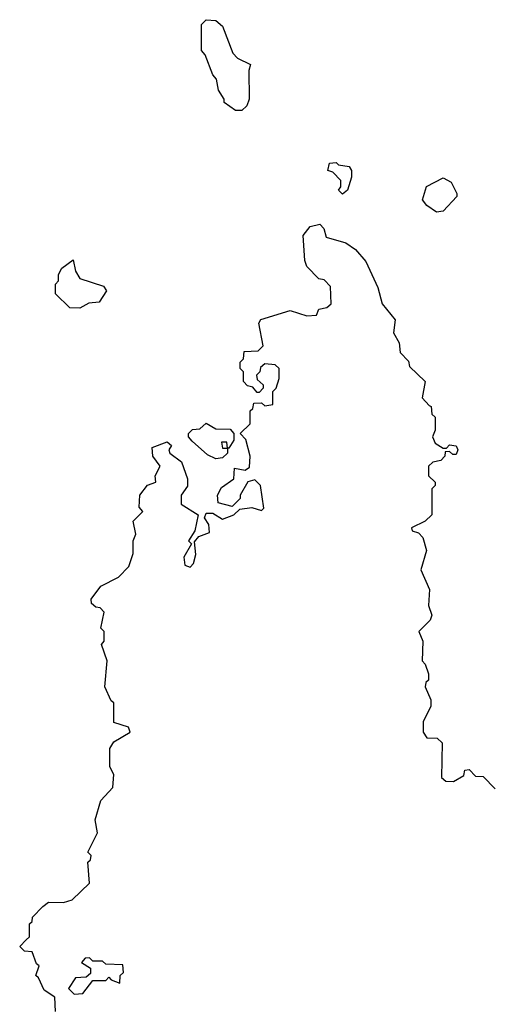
# Model space of a CAD drawing. Extents: x 1862350 to 2057294, y 212041 to 437318.
# Tile 149 of 256: x 1933870 to 1935330, y 309557 to 312590. Entities that reach past the tile are written whole.
import ezdxf

# ---------------------------------------------------------------- set-up
doc = ezdxf.new("R2010")
doc.units = 0

msp = doc.modelspace()

# ---------------------------------------------------------------- linework, layer by layer
at = {"layer": '0CON10XD'}
for points in [[(1934555, 312310), (1934535, 312310), (1934500, 312335), (1934500, 312345), (1934483, 312373), (1934477, 312407), (1934465, 312420), (1934441.7, 312481.7), (1934430, 312495), (1934430, 312575), (1934445, 312590), (1934475, 312587.5), (1934495, 312570), (1934526.4, 312486.4), (1934541.7, 312471.7), (1934581.7, 312451.7), (1934576.4, 312433.6), (1934577.5, 312345), (1934570, 312325), (1934555, 312310)], [(1934865, 312052.5), (1934852.5, 312065), (1934860, 312075), (1934860, 312095), (1934835, 312120), (1934820, 312125), (1934825, 312147.5), (1934845, 312150), (1934853, 312143), (1934885, 312137.5), (1934892.5, 312125), (1934892.5, 312105), (1934880, 312065), (1934865, 312052.5)], [(1935155, 311997.5), (1935125, 312017.5), (1935111.2, 312035), (1935123.6, 312076.4), (1935175, 312102.5), (1935199.3, 312089.3), (1935217.5, 312055), (1935217.5, 312045), (1935175, 312000), (1935155, 311997.5)], [(1934452.5, 311035), (1934440, 311055), (1934445, 311070), (1934465, 311070), (1934495, 311051.2), (1934530, 311065), (1934548.3, 311081.7), (1934585, 311087.5), (1934615, 311077.5), (1934622.5, 311085), (1934612.5, 311155), (1934595, 311172.5), (1934573.3, 311166.7), (1934550, 311125), (1934550, 311115), (1934525, 311090), (1934481.7, 311101.7), (1934480, 311125), (1934491.7, 311148.3), (1934530, 311175), (1934531.7, 311208.3), (1934565, 311202.5), (1934578.3, 311211.7), (1934580, 311245), (1934567, 311297), (1934550, 311315), (1934580, 311345), (1934580, 311385), (1934588.3, 311391.7), (1934591.7, 311408.3), (1934615, 311410), (1934625, 311400), (1934650, 311405), (1934650, 311445), (1934660, 311455), (1934670, 311485), (1934670, 311515), (1934657, 311527), (1934625, 311530), (1934611.7, 311518.3), (1934610, 311505), (1934600, 311495), (1934601.7, 311481.7), (1934620, 311465), (1934620, 311455), (1934608.3, 311441.7), (1934601.7, 311441.7), (1934588.3, 311458.3), (1934571.7, 311461.7), (1934560, 311475), (1934560, 311505), (1934550, 311515), (1934550, 311535), (1934560, 311545), (1934561.7, 311568.3), (1934605, 311570), (1934620, 311585), (1934607.5, 311655), (1934613.3, 311666.7), (1934703.8, 311693.8), (1934755, 311677.5), (1934785, 311680), (1934791.7, 311698.3), (1934817, 311703), (1934830, 311715), (1934828.3, 311768.3), (1934808.3, 311788.3), (1934791.7, 311791.7), (1934755, 311830), (1934748.3, 311848.3), (1934743.3, 311925), (1934765, 311952.5), (1934795, 311960), (1934807, 311947), (1934815, 311920), (1934875, 311902.5), (1934905, 311882.5), (1934936.7, 311845), (1934973.8, 311765), (1934986.7, 311715), (1935027.5, 311665), (1935022.5, 311625), (1935040, 311595), (1935042.5, 311565), (1935068.3, 311538.3), (1935071.7, 311521.7), (1935120, 311475), (1935110, 311425), (1935131.7, 311401.7), (1935138.3, 311398.3), (1935140, 311375), (1935150, 311365), (1935150, 311325), (1935142.5, 311305), (1935150, 311285), (1935175, 311270), (1935185, 311270), (1935195, 311280), (1935215, 311277.5), (1935220, 311265), (1935215, 311250), (1935205, 311250), (1935195, 311260), (1935181.7, 311258.3), (1935180, 311245), (1935168.3, 311231.7), (1935143, 311227), (1935130, 311215), (1935130, 311185), (1935150, 311165), (1935150, 311155), (1935140, 311145), (1935140, 311065), (1935120, 311045), (1935077.5, 311025), (1935080, 311015), (1935098.8, 311008.8), (1935112.5, 310995), (1935123.3, 310955), (1935106.7, 310895), (1935132.5, 310835), (1935130, 310785), (1935140, 310755), (1935135, 310740), (1935100, 310705), (1935112.5, 310675), (1935110, 310615), (1935120, 310605), (1935130, 310575), (1935130, 310555), (1935121.7, 310548.3), (1935120, 310535), (1935137.5, 310495), (1935137.5, 310475), (1935113.6, 310426.4), (1935113.3, 310395), (1935125, 310377.5), (1935157, 310377), (1935171.7, 310361.7), (1935170, 310255), (1935183.6, 310243.6), (1935206.7, 310243.3), (1935238.3, 310261.7), (1935241.7, 310278.3), (1935255, 310280), (1935275, 310260), (1935298.3, 310258.3), (1935335, 310220)], [(1934055, 311701.2), (1934025, 311702.5), (1933980, 311745), (1933980, 311775), (1933990, 311785), (1933990, 311805), (1934000, 311825), (1934035, 311850), (1934042.5, 311815), (1934055, 311792.5), (1934128.8, 311768.8), (1934137.5, 311755), (1934115, 311720), (1934083.6, 311716.4), (1934055, 311701.2)], [(1934475, 311237.5), (1934449.3, 311249.3), (1934401.7, 311291.7), (1934390, 311305), (1934390, 311315), (1934403, 311327), (1934425, 311330), (1934445, 311347.5), (1934475, 311330), (1934518.3, 311328.3), (1934530, 311315), (1934530, 311295), (1934515, 311270), (1934510, 311270), (1934508.3, 311288.3), (1934491.7, 311288.3), (1934495, 311270), (1934510, 311270), (1934510, 311255), (1934495, 311240), (1934475, 311237.5)], [(1933980, 309535), (1933978.3, 309578.3), (1933945, 309600), (1933928.3, 309638.3), (1933920, 309645), (1933930, 309675), (1933921.7, 309681.7), (1933908.3, 309718.3), (1933885, 309720), (1933870, 309735), (1933890, 309755), (1933900, 309765), (1933900, 309805), (1933908.3, 309811.7), (1933910, 309825), (1933941.7, 309858.3), (1933958.3, 309871.7), (1934005, 309870), (1934031.7, 309878.3), (1934085, 309930), (1934080, 309995), (1934088.3, 310001.7), (1934090, 310015), (1934080, 310025), (1934110, 310085), (1934102.5, 310125), (1934120, 310185), (1934157.5, 310225), (1934160, 310265), (1934148.3, 310288.3), (1934147.5, 310345), (1934160, 310365), (1934210, 310395), (1934205, 310410), (1934160, 310425), (1934160, 310485), (1934151.7, 310491.7), (1934132.5, 310535), (1934140, 310615), (1934122.5, 310665), (1934130, 310675), (1934130, 310705), (1934120, 310715), (1934130, 310765), (1934118.3, 310778.3), (1934105, 310780), (1934091.7, 310791.7), (1934090, 310805), (1934120, 310845), (1934175, 310872.5), (1934206.7, 310905), (1934220, 310945), (1934220, 310985), (1934227.5, 311005), (1934220, 311045), (1934250, 311075), (1934238.3, 311088.3), (1934240, 311125), (1934263.6, 311156.4), (1934290, 311165), (1934287.5, 311185), (1934302.5, 311215), (1934280, 311245), (1934278.3, 311271.7), (1934325, 311290), (1934338.3, 311278.3), (1934330, 311265), (1934332.5, 311255), (1934368.3, 311228.3), (1934387.5, 311175), (1934387, 311153), (1934367.5, 311125), (1934367.5, 311097.5), (1934420, 311065), (1934410, 311015), (1934390, 310985), (1934400, 310975), (1934375.7, 310934.3), (1934379.3, 310909.3), (1934395, 310903.3), (1934405.8, 310915), (1934412.5, 310942.5), (1934408.3, 310981.7), (1934422.5, 310997.5), (1934455, 311010), (1934452.5, 311035)], [(1934038.3, 309588.3), (1934065, 309590), (1934095, 309630), (1934135, 309630), (1934145, 309640), (1934151.7, 309631.7), (1934178.3, 309621.7), (1934180, 309645), (1934190, 309655), (1934188.3, 309678.3), (1934135, 309680), (1934125, 309690), (1934095, 309690), (1934085, 309700), (1934071.7, 309698.3), (1934060, 309685), (1934088.3, 309668.3), (1934088.3, 309651.7), (1934075, 309640), (1934041.7, 309638.3), (1934020, 309605), (1934038.3, 309588.3)]]:
    msp.add_lwpolyline(points, dxfattribs=at)

doc.saveas('drawing.dxf')
